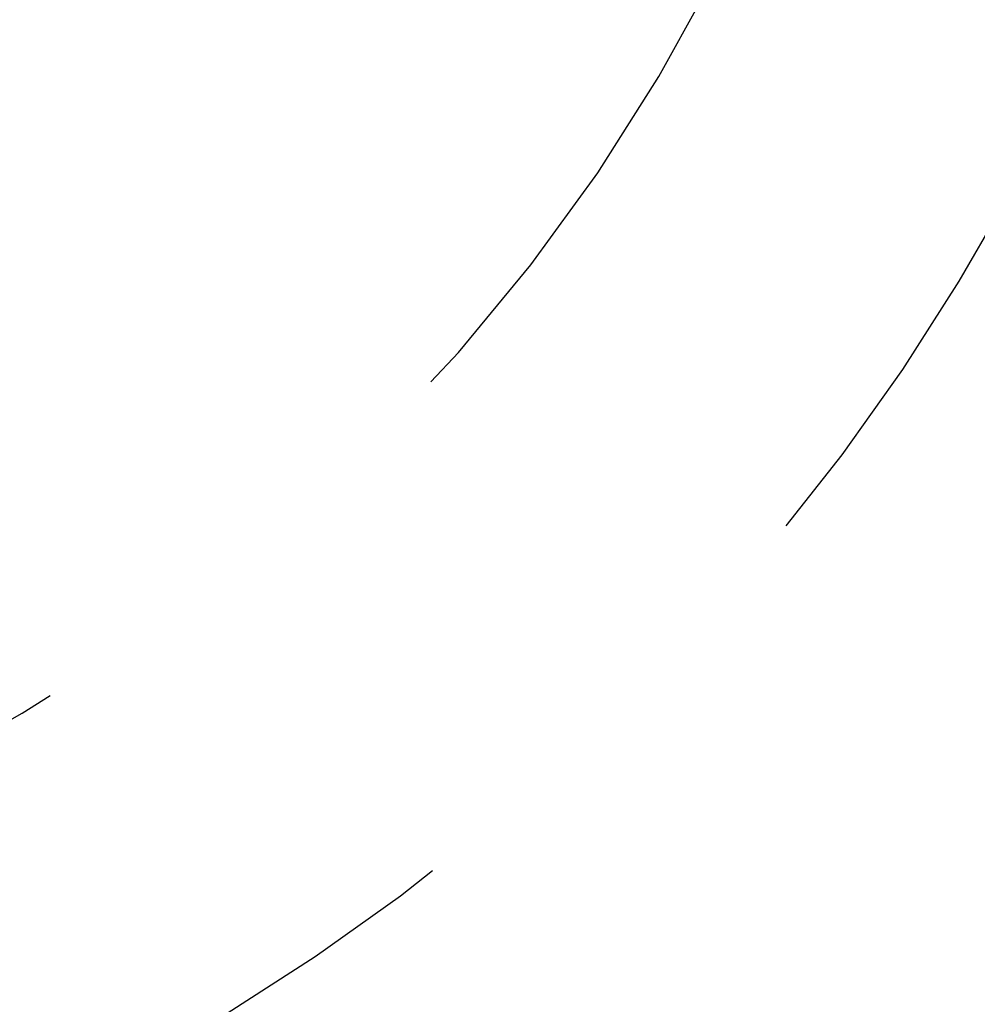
# Model space of a CAD drawing. Header units: millimetres. Extents: x 197 to 358, y 181 to 294.
# Tile 8 of 46: x 279 to 285, y 226 to 232. Entities that reach past the tile are written whole.
import ezdxf

# ---------------------------------------------------------------- set-up
doc = ezdxf.new("R2010")
doc.units = ezdxf.units.MM
doc.header["$LTSCALE"] = 30.734
doc.linetypes.add('HIDDEN', pattern=[0.2, 0.1, -0.1])
doc.layers.add('KONSTR_EL', color=7, linetype='CONTINUOUS')

msp = doc.modelspace()

# ---------------------------------------------------------------- linework, layer by layer
at = {"layer": 'KONSTR_EL', "color": 8, "linetype": 'HIDDEN'}
for radius in [22.5, 18, 13.5]:
    msp.add_circle((273.5036, 237.3923), radius, dxfattribs=at)
for radius, start, end in [(11.3, 0, 270), (11.25, 285.99512, 344.00488)]:
    msp.add_arc((273.5036, 237.3923), radius, start, end, dxfattribs=at)

doc.saveas('drawing.dxf')
